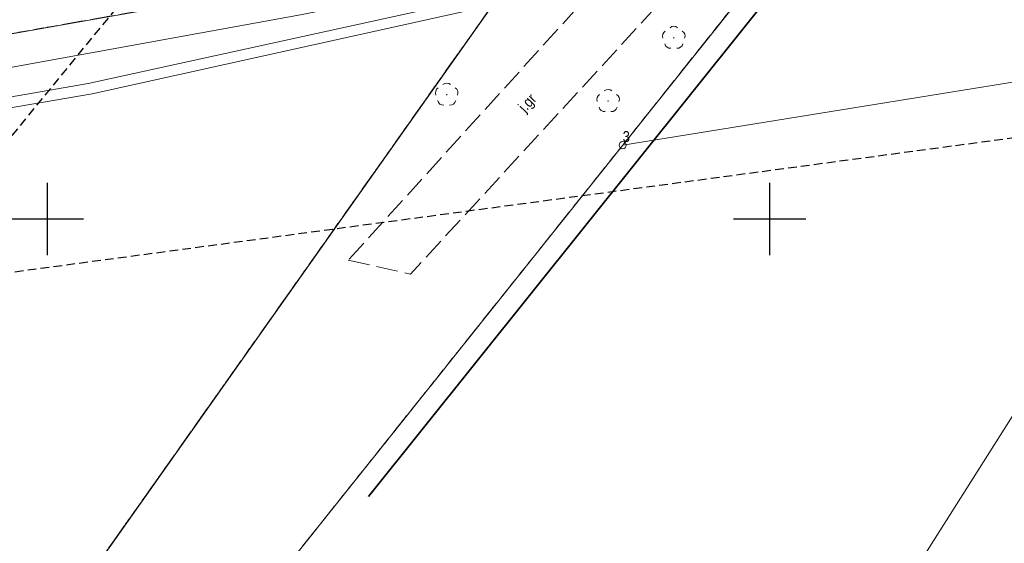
# Model space of a CAD drawing. Header units: metres. Extents: x 5590113 to 5596324, y 5910954 to 5916249.
# Tile 151 of 256: x 5592498 to 5592566, y 5913828 to 5913864. Entities that reach past the tile are written whole.
import ezdxf
from ezdxf.enums import TextEntityAlignment as Align

# ---------------------------------------------------------------- set-up
doc = ezdxf.new("R2010")
doc.units = ezdxf.units.M
for name, pattern in [('1.5_0.5', [2, 1.5, -0.5]), ('2', [0.9, 0.6, -0.3]), ('219-500', [0]), ('egkk-500', [2, 1.5, -0.5]), ('egug-500', [1, 0.5, -0.5])]:
    doc.linetypes.add(name, pattern=pattern)
doc.layers.get('0').update_dxf_attribs({"color": 2, "lineweight": 5})
doc.styles.get("Standard").update_dxf_attribs({"font": 'Working1250', "width": 0.75})
doc.linetypes.add('902-500', pattern='A,3.75,0,[1,ksztalty.shx,S=0.5,R=0,X=0,Y=0],3.75', length=7.5)

# ---------------------------------------------------------------- blocks, each defined once
blk = doc.blocks.new('202')
at = {"color": 0, "linetype": 'Continuous', "lineweight": 0}
blk.add_circle((0, 0), 0.25, dxfattribs=at)
blk = doc.blocks.new('OP021')
at = {"linetype": 'Continuous', "lineweight": 13}
h = blk.add_hatch(color=0, dxfattribs=at)
edge = h.paths.add_edge_path()
edge.add_arc((0, 0), 0.05, 0, 360)
at = {"color": 0, "linetype": 'Continuous', "lineweight": 13}
for centre, start, end in [((0, 0.4), 49.272, 130.728), ((-0.38, 0.124), 121.308, 202.548), ((0.38, 0.124), 337.452, 58.692), ((-0.235, -0.324), 193.221, 274.871), ((0.235, -0.324), 265.129, 346.779)]:
    blk.add_arc(centre, 0.4, start, end, dxfattribs=at)
blk = doc.blocks.new('RAMKA500K')
at = {"color": 0}
for p, q in [((100, 97.5), (100, 102.5)), ((150, 97.5), (150, 102.5)), ((97.5, 100), (102.5, 100)), ((147.5, 100), (152.5, 100))]:
    blk.add_line(p, q, dxfattribs=at)

msp = doc.modelspace()

# ---------------------------------------------------------------- linework, layer by layer
at = {"layer": '217-kontur klasyfikacyjny', "color": 92, "linetype": 'egkk-500', "lineweight": 18, "flags": 128}
for points in [[(5592553.37, 5913872.08), (5592539.82, 5913855.1)], [(5592533.97, 5913869.27), (5592377.12, 5913841.53)], [(5592484.85, 5913799.79), (5592533.97, 5913869.27)], [(5592539.82, 5913855.1), (5592510.87, 5913818.84)]]:
    msp.add_lwpolyline(points, dxfattribs=at)
at = {"layer": '218-kontur użytku gruntowego', "color": 3, "linetype": 'egug-500', "lineweight": 18, "flags": 128}
for points in [[(5592539.82, 5913855.1), (5592553.37, 5913872.08)], [(5592553.37, 5913872.08), (5592539.82, 5913855.1)], [(5592377.12, 5913841.53), (5592533.97, 5913869.27)], [(5592533.97, 5913869.27), (5592377.12, 5913841.53)], [(5592484.85, 5913799.79), (5592533.97, 5913869.27)], [(5592533.97, 5913869.27), (5592484.85, 5913799.79)], [(5592510.87, 5913818.84), (5592539.82, 5913855.1)], [(5592539.82, 5913855.1), (5592510.87, 5913818.84)]]:
    msp.add_lwpolyline(points, dxfattribs=at)
at = {"layer": '219-działka ewidencyjna', "color": 7, "linetype": '219-500', "lineweight": 18, "flags": 128}
for points in [[(5592553.37, 5913872.08), (5592539.82, 5913855.1)], [(5592533.97, 5913869.27), (5592377.12, 5913841.53)], [(5592533.97, 5913869.27), (5592484.85, 5913799.79)], [(5592583.08, 5913862.1), (5592520.57, 5913763.31)], [(5592583.08, 5913862.1), (5592539.82, 5913855.1)], [(5592539.82, 5913855.1), (5592510.87, 5913818.84)]]:
    msp.add_lwpolyline(points, dxfattribs=at)
at = {"layer": 'jezdnia', "color": 7, "linetype": '1.5_0.5', "lineweight": 18, "flags": 128}
msp.add_lwpolyline([(5592520.83, 5913847.14), (5592525.14, 5913846.18), (5592554.83, 5913878.47), (5592543.98, 5913876.87), (5592542.82, 5913871.38)], close=True, dxfattribs=at)
at = {"layer": 'ogrodzenie trwałe', "color": 7, "linetype": '902-500', "lineweight": 35, "flags": 128}
msp.add_lwpolyline([(5592555.84, 5913872.78), (5592522.23, 5913830.79)], dxfattribs=at)
at = {"layer": 'przewód kanalizacyjny', "color": 34, "linetype": 'CONTINUOUS', "lineweight": 18, "flags": 128}
msp.add_lwpolyline([(5592829.32, 5913910.62), (5592803.48, 5913909.19), (5592762.83, 5913902.85), (5592712.46, 5913895.16), (5592660.36, 5913886.11), (5592595.88, 5913876.65), (5592593.23, 5913877.67), (5592553.12, 5913868.54), (5592530.5, 5913864.72), (5592503.1, 5913858.66), (5592479.51, 5913854.61), (5592417.19, 5913843.46), (5592374.21, 5913835.01), (5592330.4, 5913827.87)], dxfattribs=at)
at = {"layer": 'przewód telekomunikacyjny podziemny', "color": 30, "linetype": 'CONTINUOUS', "lineweight": 18, "flags": 128}
msp.add_lwpolyline([(5592788.26, 5913910.49), (5592733.84, 5913902.19), (5592685.2, 5913894.78), (5592634.71, 5913886.04), (5592594.81, 5913879.7), (5592553.77, 5913873.01), (5592545.6, 5913867.83), (5592539.33, 5913868.48), (5592517.52, 5913864.12), (5592474.29, 5913856.29), (5592430.48, 5913847.88), (5592412.53, 5913844.9), (5592363.98, 5913836.77), (5592320.21, 5913829.25), (5592264.87, 5913819.59), (5592201.46, 5913808.5), (5592122.98, 5913794.93), (5592052.85, 5913782.32), (5592022.68, 5913778.73), (5591978.06, 5913776.3), (5591946.04, 5913777.16), (5591872.6, 5913783.59), (5591838.23, 5913785.73)], dxfattribs=at)
at = {"layer": 'przewód wodociągowy', "color": 5, "linetype": 'CONTINUOUS', "lineweight": 18, "flags": 128}
msp.add_lwpolyline([(5592320.98, 5913826.8), (5592374.03, 5913835.77), (5592417.08, 5913844.24), (5592479.44, 5913855.3), (5592502.82, 5913859.38), (5592530.32, 5913865.41), (5592552.93, 5913869.21), (5592593.35, 5913878.48), (5592595.81, 5913877.35), (5592660.26, 5913886.72), (5592712.43, 5913895.86), (5592763.13, 5913903.63), (5592803.4, 5913909.65), (5592818.31, 5913910.92), (5592829.62, 5913911.7), (5592865.82, 5913913.23)], dxfattribs=at)
at = {"layer": 'Zakres', "color": 5, "linetype": '2', "lineweight": 25, "flags": 128}
msp.add_lwpolyline([(5592488.83, 5913845.15), (5592732.46, 5913877.85), (5592720.46, 5913963.58), (5592690.12, 5913960.05), (5592610.89, 5913994.02)], close=True, dxfattribs=at)

# ---------------------------------------------------------------- block references
at = {"layer": '202-punkt graniczny', "color": 7, "linetype": 'CONTINUOUS', "lineweight": 18}
msp.add_blockref('202', (5592539.82, 5913855.1), dxfattribs=at)
at = {"layer": 'drzewo liściaste', "color": 94, "linetype": 'CONTINUOUS', "lineweight": 18}
for p in [(5592543.36, 5913862.53), (5592527.64, 5913858.6), (5592538.81, 5913858.15)]:
    msp.add_blockref('OP021', p, dxfattribs=at)
at = {"layer": 'Wstawianie ramki sekcyjnej z opisem', "color": 7, "linetype": 'CONTINUOUS', "lineweight": 13}
msp.add_blockref('RAMKA500K', (5592400, 5913750), dxfattribs=at)

# ---------------------------------------------------------------- texts
at = {"layer": '202-punkt graniczny-Atr103', "color": 7, "width": 0.9}
msp.add_text('3', height=0.75, dxfattribs=at).set_placement((5592539.82, 5913855.1), align=Align.BOTTOM_LEFT)
msp.add_text('3', height=0.75, dxfattribs=at).set_placement((5592539.82, 5913855.1), align=Align.BOTTOM_LEFT)
at = {"layer": 'jezdnia-Atr17', "color": 7, "width": 0.9}
msp.add_text('j.gr', height=0.75, rotation=47.006, dxfattribs=at).set_placement((5592533.06, 5913857.33))

doc.saveas('drawing.dxf')
